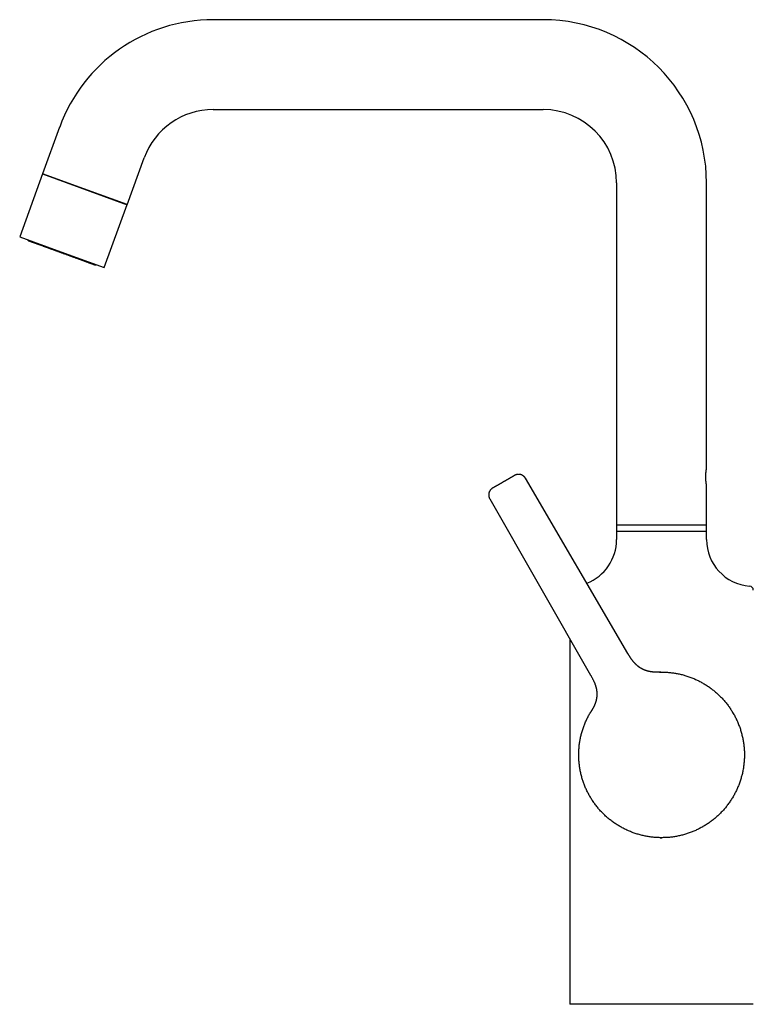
# Model space of a CAD drawing. Header units: millimetres. Extents: x 8 to 706, y 12 to 682.
# Tile 2 of 27: x 27 to 213, y 433 to 682. Entities that reach past the tile are written whole.
import ezdxf

# ---------------------------------------------------------------- set-up
doc = ezdxf.new("R2010")
doc.units = ezdxf.units.MM

msp = doc.modelspace()

# ---------------------------------------------------------------- linework, layer by layer
at = {"color": 7, "linetype": 'Continuous', "lineweight": 30}
for p, q in [((159.96, 682.22), (76.3, 682.22)), ((76.3, 659.42), (159.96, 659.42)), ((37.39, 654.98), (33.07, 643.1)), ((54.49, 635.3), (58.82, 647.18)), ((33.08, 643.13), (27.26, 627.15)), ((33.07, 643.1), (54.49, 635.3)), ((43.49, 639.34), (33.08, 643.13)), ((54.5, 635.33), (43.49, 639.34)), ((178.56, 640.82), (178.56, 552.55)), ((201.36, 568.37), (201.36, 640.82)), ((48.69, 619.35), (54.5, 635.33)), ((27.26, 627.15), (37.68, 623.36)), ((37.68, 623.36), (48.69, 619.35)), ((181.44, 521.48), (155.46, 565.93)), ((201.36, 552.55), (201.36, 564.17)), ((146.41, 560.71), (171.97, 516.01)), ((178.56, 554.03), (178.56, 550.38)), ((178.56, 552.55), (201.36, 552.55)), ((201.36, 550.38), (201.36, 554.03)), ((166.71, 525.2), (166.71, 432.53)), ((189.61, 516.77), (189.44, 516.77)), ((189.44, 516.77), (189.6, 516.77)), ((189.74, 516.78), (189.61, 516.77)), ((198.36, 515.03), (198.37, 515.02)), ((172.03, 506.7), (171.92, 506.53)), ((171.96, 506.58), (172.03, 506.7)), ((181.57, 476.53), (181.56, 476.53)), ((189.62, 474.78), (189.96, 474.78)), ((189.96, 474.78), (190.04, 474.78))]:
    msp.add_line(p, q, dxfattribs=at)
at = {"color": 7, "linetype": 'Continuous', "lineweight": 30, "flags": 128}
for points in [[(208.18, 506.23), (208.15, 506.28), (208.03, 506.49)], [(171.77, 485.29), (171.78, 485.28), (171.94, 485.01)], [(200.27, 477.48), (200.46, 477.59), (200.51, 477.62)]]:
    msp.add_lwpolyline(points, dxfattribs=at)
at = {"color": 7, "linetype": 'Continuous', "lineweight": 30}
for centre, radius, start, end in [((76.3, 640.82), 41.4, 90, 160), ((159.96, 640.82), 41.4, 0, 90), ((76.3, 640.82), 18.6, 90, 160), ((159.96, 640.82), 18.6, 0, 90), ((166.71, 550.38), 11.85, 291.2374, 360), ((213.21, 550.38), 11.85, 180, 265.5367), ((212.21, 537.57), 1, 0, 85.5367)]:
    msp.add_arc(centre, radius, start, end, dxfattribs=at)
for points, knots in [([(29.27, 626.42), (29.27, 626.42), (29.28, 626.41), (29.28, 626.39), (29.3, 626.35), (29.32, 626.32), (29.34, 626.3), (29.35, 626.28), (29.36, 626.27), (29.38, 626.26), (29.39, 626.24), (29.41, 626.23), (29.43, 626.22), (29.45, 626.2), (29.48, 626.18), (29.5, 626.18), (29.52, 626.17)], [0, 0, 0, 0, 0.017165, 0.073137, 0.12894, 0.240277, 0.29591, 0.324274, 0.357852, 0.399952, 0.452078, 0.514989, 0.589081, 0.705597, 0.842563, 1, 1, 1, 1]), ([(29.52, 626.17), (29.51, 626.17), (29.51, 626.17), (29.52, 626.17), (29.54, 626.16), (29.57, 626.15), (29.61, 626.14), (29.66, 626.12), (29.73, 626.09), (29.8, 626.07), (29.88, 626.04), (29.97, 626.01), (30.07, 625.97), (30.18, 625.93), (30.31, 625.88), (30.44, 625.83), (30.59, 625.78), (30.74, 625.72), (30.91, 625.67), (31.07, 625.6), (31.25, 625.54), (31.43, 625.48), (31.62, 625.41), (31.82, 625.33), (32.03, 625.26), (32.25, 625.18), (32.48, 625.09), (32.72, 625), (32.97, 624.92), (33.22, 624.82), (33.46, 624.73), (33.71, 624.64), (33.97, 624.55), (34.23, 624.46), (34.49, 624.36), (34.77, 624.26), (35.06, 624.15), (35.35, 624.05), (35.65, 623.94), (35.95, 623.83), (36.24, 623.72), (36.53, 623.62), (36.82, 623.51), (37.11, 623.41), (37.4, 623.3), (37.59, 623.23), (37.69, 623.2)], [0, 0, 0, 0, 0.023352, 0.046659, 0.069951, 0.093261, 0.116619, 0.139998, 0.161985, 0.18395, 0.205918, 0.227915, 0.249969, 0.273328, 0.29664, 0.319938, 0.343251, 0.366612, 0.390001, 0.412, 0.433971, 0.455939, 0.477933, 0.499976, 0.523344, 0.54666, 0.569956, 0.593264, 0.616615, 0.639997, 0.661992, 0.683962, 0.705931, 0.727927, 0.749976, 0.773328, 0.796639, 0.819941, 0.843265, 0.866641, 0.890017, 0.911995, 0.933956, 0.955927, 0.977933, 1, 1, 1, 1]), ([(37.69, 623.2), (37.79, 623.16), (38, 623.08), (38.31, 622.97), (38.61, 622.86), (38.92, 622.75), (39.23, 622.64), (39.52, 622.53), (39.81, 622.42), (40.1, 622.32), (40.38, 622.22), (40.65, 622.12), (40.93, 622.02), (41.21, 621.91), (41.49, 621.81), (41.77, 621.71), (42.04, 621.61), (42.31, 621.52), (42.56, 621.42), (42.81, 621.33), (43.04, 621.25), (43.27, 621.17), (43.49, 621.09), (43.71, 621.01), (43.92, 620.93), (44.14, 620.85), (44.34, 620.78), (44.53, 620.71), (44.72, 620.64), (44.89, 620.57), (45.06, 620.52), (45.21, 620.46), (45.35, 620.41), (45.48, 620.36), (45.6, 620.32), (45.72, 620.27), (45.83, 620.23), (45.93, 620.2), (46.02, 620.16), (46.1, 620.14), (46.17, 620.11), (46.22, 620.09), (46.26, 620.08), (46.3, 620.06), (46.32, 620.06), (46.33, 620.05), (46.33, 620.05)], [0, 0, 0, 0, 0.023391, 0.04672, 0.070018, 0.093316, 0.116645, 0.140028, 0.162038, 0.184016, 0.205989, 0.227983, 0.250024, 0.273385, 0.296698, 0.319995, 0.343308, 0.366668, 0.390046, 0.412035, 0.434, 0.455969, 0.477968, 0.500023, 0.523379, 0.546689, 0.569986, 0.593301, 0.616665, 0.640053, 0.662049, 0.684019, 0.705988, 0.727984, 0.750031, 0.773396, 0.796711, 0.820006, 0.843313, 0.866664, 0.890045, 0.912038, 0.934004, 0.955969, 0.977959, 1, 1, 1, 1]), ([(46.33, 620.05), (46.34, 620.05), (46.36, 620.04), (46.38, 620.04), (46.4, 620.03), (46.42, 620.03), (46.44, 620.03), (46.45, 620.03), (46.46, 620.03), (46.47, 620.03), (46.48, 620.03), (46.49, 620.03), (46.51, 620.03), (46.54, 620.03), (46.57, 620.04), (46.61, 620.05), (46.64, 620.06), (46.66, 620.07), (46.68, 620.08), (46.68, 620.08)], [0, 0, 0, 0, 0.135949, 0.253268, 0.351947, 0.432081, 0.493976, 0.538457, 0.554889, 0.568275, 0.587009, 0.605757, 0.635401, 0.688889, 0.786161, 0.839454, 0.9039, 0.9798, 1, 1, 1, 1]), ([(155.46, 565.93), (155.44, 565.97), (155.39, 566.04), (155.32, 566.15), (155.24, 566.24), (155.16, 566.33), (155.07, 566.42), (154.97, 566.5), (154.86, 566.58), (154.76, 566.64), (154.66, 566.7), (154.58, 566.74), (154.5, 566.78), (154.42, 566.8), (154.35, 566.83), (154.26, 566.86), (154.13, 566.89), (153.99, 566.91), (153.84, 566.92), (153.7, 566.93), (153.56, 566.92), (153.42, 566.9), (153.3, 566.88), (153.2, 566.85), (153.11, 566.83), (153.02, 566.8), (152.94, 566.76), (152.89, 566.74), (152.85, 566.72), (152.83, 566.71), (152.8, 566.69), (152.77, 566.68), (152.75, 566.66), (152.73, 566.66)], [0, 0, 0, 0, 0.041429, 0.082034, 0.121642, 0.160086, 0.197215, 0.241565, 0.283411, 0.322557, 0.358843, 0.388823, 0.416337, 0.441335, 0.464969, 0.48889, 0.536673, 0.585408, 0.63041, 0.675948, 0.721585, 0.765133, 0.806174, 0.838467, 0.86907, 0.899019, 0.924068, 0.949136, 0.957103, 0.965115, 0.973926, 0.985514, 1, 1, 1, 1]), ([(201.36, 564.17), (201.36, 564.17), (201.36, 564.17), (201.36, 564.18), (201.36, 564.19), (201.36, 564.2), (201.36, 564.21), (201.35, 564.23), (201.35, 564.25), (201.34, 564.28), (201.34, 564.31), (201.33, 564.34), (201.33, 564.38), (201.32, 564.42), (201.31, 564.46), (201.31, 564.51), (201.3, 564.55), (201.29, 564.61), (201.28, 564.66), (201.28, 564.72), (201.27, 564.78), (201.26, 564.84), (201.25, 564.91), (201.24, 564.98), (201.24, 565.05), (201.23, 565.12), (201.22, 565.2), (201.21, 565.27), (201.21, 565.35), (201.2, 565.43), (201.19, 565.52), (201.19, 565.6), (201.18, 565.68), (201.18, 565.77), (201.18, 565.86), (201.17, 565.95), (201.17, 566.03), (201.17, 566.12), (201.17, 566.21), (201.17, 566.29), (201.17, 566.38), (201.17, 566.47), (201.17, 566.56), (201.17, 566.65), (201.18, 566.73), (201.18, 566.82), (201.19, 566.9), (201.19, 566.98), (201.2, 567.06), (201.2, 567.14), (201.21, 567.22), (201.22, 567.3), (201.22, 567.37), (201.23, 567.45), (201.24, 567.52), (201.25, 567.59), (201.25, 567.65), (201.26, 567.72), (201.27, 567.78), (201.28, 567.84), (201.29, 567.9), (201.29, 567.95), (201.3, 568.01), (201.31, 568.05), (201.32, 568.1), (201.32, 568.14), (201.33, 568.18), (201.34, 568.22), (201.34, 568.25), (201.35, 568.28), (201.35, 568.3), (201.35, 568.32), (201.36, 568.34), (201.36, 568.35), (201.36, 568.36), (201.36, 568.37), (201.36, 568.37), (201.36, 568.37), (201.36, 568.37)], [0, 0, 0, 0, 0.0097015, 0.0232925, 0.0368835, 0.049838, 0.0627925, 0.0758365, 0.0888805, 0.1022053, 0.1155301, 0.1289511, 0.1423721, 0.1554079, 0.1684437, 0.1815681, 0.1946925, 0.2080943, 0.221496, 0.2349929, 0.2484898, 0.2617133, 0.2749367, 0.2882514, 0.3015662, 0.3151696, 0.3287731, 0.3424769, 0.3561808, 0.3694111, 0.3826413, 0.3959655, 0.4092896, 0.4229121, 0.4365346, 0.4502613, 0.463988, 0.4770252, 0.4900624, 0.5031917, 0.5163209, 0.5297403, 0.5431597, 0.5566792, 0.5701988, 0.5831464, 0.596094, 0.6091303, 0.6221666, 0.6354803, 0.6487941, 0.6622028, 0.6756114, 0.6887099, 0.7018084, 0.714996, 0.7281836, 0.7416509, 0.7551182, 0.7686819, 0.7822456, 0.7955018, 0.808758, 0.8221067, 0.8354553, 0.8490974, 0.8627394, 0.8764837, 0.8902281, 0.9034049, 0.9165817, 0.9298522, 0.9431227, 0.9566906, 0.9702584, 0.9839297, 0.997601, 1, 1, 1, 1]), ([(149.91, 565.03), (149.86, 565), (149.75, 564.94), (149.6, 564.85), (149.44, 564.76), (149.29, 564.67), (149.14, 564.58), (148.99, 564.5), (148.84, 564.41), (148.7, 564.33), (148.56, 564.25), (148.43, 564.17), (148.3, 564.1), (148.17, 564.03), (148.06, 563.96), (147.95, 563.89), (147.84, 563.83), (147.74, 563.78), (147.65, 563.72), (147.56, 563.67), (147.49, 563.63), (147.42, 563.59), (147.35, 563.55), (147.3, 563.52), (147.25, 563.49), (147.21, 563.47), (147.18, 563.45), (147.16, 563.44), (147.15, 563.43), (147.15, 563.43), (147.14, 563.43)], [0, 0, 0, 0, 0.03547, 0.071046, 0.106845, 0.142737, 0.178427, 0.214137, 0.249975, 0.28645, 0.322487, 0.358194, 0.393684, 0.429069, 0.464465, 0.499986, 0.535558, 0.570989, 0.606393, 0.641885, 0.677578, 0.713584, 0.750013, 0.786487, 0.822522, 0.858227, 0.893713, 0.929094, 0.964485, 1, 1, 1, 1]), ([(152.73, 566.66), (152.73, 566.66), (152.73, 566.66), (152.71, 566.65), (152.69, 566.63), (152.66, 566.61), (152.62, 566.59), (152.57, 566.56), (152.51, 566.53), (152.45, 566.49), (152.37, 566.45), (152.29, 566.4), (152.2, 566.35), (152.11, 566.3), (152.01, 566.24), (151.9, 566.18), (151.78, 566.11), (151.66, 566.04), (151.54, 565.97), (151.4, 565.89), (151.27, 565.81), (151.13, 565.73), (150.98, 565.65), (150.83, 565.56), (150.68, 565.47), (150.53, 565.38), (150.37, 565.3), (150.22, 565.21), (150.06, 565.12), (149.96, 565.06), (149.91, 565.03)], [0, 0, 0, 0, 0.035481, 0.071058, 0.106849, 0.142735, 0.178431, 0.21415, 0.250001, 0.285936, 0.321674, 0.357322, 0.393212, 0.429059, 0.464625, 0.500031, 0.535517, 0.571094, 0.606883, 0.642761, 0.678446, 0.714154, 0.749996, 0.786458, 0.822484, 0.858183, 0.893669, 0.929056, 0.964461, 1, 1, 1, 1]), ([(147.14, 563.43), (147.13, 563.42), (147.11, 563.41), (147.08, 563.39), (147.06, 563.38), (147.04, 563.37), (147.02, 563.35), (147, 563.34), (146.96, 563.31), (146.89, 563.26), (146.81, 563.19), (146.74, 563.13), (146.67, 563.05), (146.59, 562.96), (146.5, 562.85), (146.43, 562.73), (146.36, 562.6), (146.3, 562.48), (146.25, 562.35), (146.22, 562.23), (146.19, 562.13), (146.17, 562.04), (146.16, 561.96), (146.15, 561.87), (146.14, 561.78), (146.14, 561.67), (146.15, 561.55), (146.16, 561.41), (146.18, 561.29), (146.21, 561.17), (146.25, 561.05), (146.29, 560.93), (146.35, 560.82), (146.39, 560.74), (146.41, 560.71)], [0, 0, 0, 0, 0.013313, 0.024217, 0.032728, 0.040024, 0.047283, 0.054505, 0.061688, 0.101008, 0.130954, 0.161554, 0.193845, 0.234883, 0.278428, 0.324062, 0.369595, 0.414594, 0.456001, 0.49674, 0.536725, 0.559935, 0.584599, 0.61169, 0.641157, 0.677444, 0.71659, 0.758437, 0.802787, 0.839916, 0.87836, 0.917967, 0.958572, 1, 1, 1, 1]), ([(189.96, 554.03), (189.84, 554.03), (189.61, 554.03), (189.25, 554.03), (188.89, 554.03), (188.53, 554.03), (188.18, 554.03), (187.83, 554.03), (187.46, 554.03), (187.09, 554.03), (186.71, 554.03), (186.34, 554.03), (185.97, 554.03), (185.61, 554.03), (185.27, 554.03), (184.95, 554.03), (184.63, 554.03), (184.31, 554.03), (184.01, 554.03), (183.7, 554.03), (183.4, 554.03), (183.09, 554.03), (182.78, 554.03), (182.48, 554.03), (182.18, 554.03), (181.91, 554.03), (181.65, 554.03), (181.41, 554.03), (181.18, 554.03), (180.95, 554.03), (180.74, 554.03), (180.53, 554.03), (180.33, 554.03), (180.13, 554.03), (179.94, 554.03), (179.76, 554.03), (179.59, 554.03), (179.43, 554.03), (179.3, 554.03), (179.18, 554.03), (179.07, 554.03), (178.97, 554.03), (178.88, 554.03), (178.8, 554.03), (178.73, 554.03), (178.67, 554.03), (178.62, 554.03), (178.59, 554.03), (178.57, 554.03), (178.57, 554.03), (178.56, 554.03)], [0, 0, 0, 0, 0.02, 0.04, 0.06, 0.08, 0.1, 0.12, 0.140001, 0.162, 0.184, 0.206, 0.228, 0.25, 0.27, 0.29, 0.31, 0.33, 0.35, 0.37, 0.390001, 0.412, 0.434, 0.456, 0.478, 0.5, 0.52, 0.54, 0.56, 0.58, 0.6, 0.62, 0.640001, 0.662, 0.684, 0.706, 0.728, 0.75, 0.77, 0.79, 0.81, 0.83, 0.85, 0.87, 0.890001, 0.912, 0.934, 0.956, 0.978, 1, 1, 1, 1]), ([(201.36, 554.03), (201.36, 554.03), (201.36, 554.03), (201.34, 554.03), (201.32, 554.03), (201.28, 554.03), (201.23, 554.03), (201.16, 554.03), (201.09, 554.03), (201, 554.03), (200.89, 554.03), (200.77, 554.03), (200.64, 554.03), (200.5, 554.03), (200.36, 554.03), (200.2, 554.03), (200.04, 554.03), (199.87, 554.03), (199.69, 554.03), (199.49, 554.03), (199.29, 554.03), (199.06, 554.03), (198.82, 554.03), (198.56, 554.03), (198.3, 554.03), (198.03, 554.03), (197.77, 554.03), (197.5, 554.03), (197.23, 554.03), (196.95, 554.03), (196.67, 554.03), (196.37, 554.03), (196.06, 554.03), (195.74, 554.03), (195.39, 554.03), (195.04, 554.03), (194.69, 554.03), (194.34, 554.03), (193.99, 554.03), (193.66, 554.03), (193.32, 554.03), (192.97, 554.03), (192.63, 554.03), (192.28, 554.03), (191.91, 554.03), (191.54, 554.03), (191.14, 554.03), (190.75, 554.03), (190.36, 554.03), (190.1, 554.03), (189.96, 554.03)], [0, 0, 0, 0, 0.02, 0.04, 0.06, 0.08, 0.1, 0.12, 0.140001, 0.162, 0.184, 0.206, 0.228, 0.25, 0.27, 0.29, 0.31, 0.33, 0.35, 0.37, 0.390001, 0.412, 0.434, 0.456, 0.478, 0.5, 0.52, 0.54, 0.56, 0.58, 0.6, 0.62, 0.640001, 0.662, 0.684, 0.706, 0.728, 0.75, 0.77, 0.79, 0.81, 0.83, 0.85, 0.87, 0.890001, 0.912, 0.934, 0.956, 0.978, 1, 1, 1, 1]), ([(189.44, 516.77), (189.44, 516.77), (189.44, 516.77), (189.43, 516.77), (189.42, 516.77), (189.42, 516.77), (189.41, 516.77), (189.41, 516.77), (189.4, 516.77), (189.4, 516.77), (189.39, 516.77), (189.38, 516.77), (189.38, 516.77), (189.37, 516.77), (189.37, 516.77), (189.36, 516.77), (189.35, 516.77), (189.35, 516.77), (189.34, 516.77), (189.33, 516.77), (189.33, 516.77), (189.32, 516.77), (189.31, 516.77), (189.31, 516.77), (189.3, 516.77), (189.29, 516.77), (189.28, 516.77), (189.26, 516.77), (189.24, 516.77), (189.21, 516.77), (189.18, 516.76), (189.14, 516.76), (189.1, 516.76), (189.04, 516.76), (188.99, 516.76), (188.94, 516.76), (188.89, 516.76), (188.85, 516.76), (188.8, 516.76), (188.76, 516.76), (188.73, 516.76), (188.7, 516.76), (188.67, 516.76), (188.64, 516.76), (188.59, 516.76), (188.51, 516.76), (188.43, 516.76), (188.34, 516.76), (188.25, 516.77), (188.17, 516.77), (188.08, 516.77), (187.99, 516.78), (187.9, 516.78), (187.8, 516.79), (187.7, 516.8), (187.59, 516.81), (187.48, 516.82), (187.38, 516.84), (187.28, 516.85), (187.17, 516.87), (187.08, 516.88), (187, 516.9), (186.93, 516.91), (186.88, 516.92), (186.85, 516.93), (186.82, 516.93), (186.79, 516.94), (186.76, 516.94), (186.72, 516.95), (186.68, 516.96), (186.62, 516.98), (186.55, 516.99), (186.47, 517.01), (186.38, 517.04), (186.29, 517.06), (186.2, 517.09), (186.12, 517.11), (186.05, 517.13), (185.99, 517.16), (185.94, 517.17), (185.88, 517.19), (185.83, 517.21), (185.79, 517.23), (185.74, 517.25), (185.7, 517.26), (185.66, 517.28), (185.61, 517.3), (185.57, 517.32), (185.52, 517.34), (185.46, 517.36), (185.39, 517.39), (185.3, 517.43), (185.21, 517.48), (185.12, 517.52), (185.03, 517.57), (184.93, 517.62), (184.84, 517.68), (184.75, 517.73), (184.66, 517.78), (184.57, 517.84), (184.49, 517.89), (184.41, 517.94), (184.34, 518), (184.27, 518.04), (184.22, 518.08), (184.17, 518.11), (184.14, 518.14), (184.11, 518.16), (184.08, 518.18), (184.06, 518.2), (184.02, 518.23), (183.99, 518.26), (183.94, 518.29), (183.89, 518.34), (183.83, 518.39), (183.77, 518.44), (183.71, 518.49), (183.62, 518.57), (183.51, 518.68), (183.37, 518.81), (183.24, 518.94), (183.1, 519.09), (182.98, 519.23), (182.87, 519.36), (182.77, 519.47), (182.69, 519.58), (182.61, 519.68), (182.55, 519.76), (182.5, 519.82), (182.47, 519.87), (182.43, 519.92), (182.4, 519.96), (182.37, 520), (182.34, 520.04), (182.31, 520.09), (182.27, 520.15), (182.23, 520.21), (182.17, 520.29), (182.12, 520.37), (182.06, 520.47), (181.99, 520.57), (181.92, 520.68), (181.85, 520.8), (181.77, 520.93), (181.69, 521.06), (181.61, 521.19), (181.53, 521.33), (181.47, 521.43), (181.44, 521.48)], [0, 0, 0, 0, 0.018468, 0.0361475, 0.0530381, 0.0691398, 0.0844523, 0.0989758, 0.1127101, 0.1246067, 0.1358404, 0.1464113, 0.1563196, 0.1655655, 0.1741491, 0.1830999, 0.1911963, 0.1984389, 0.2048283, 0.2103654, 0.2150512, 0.2188873, 0.2218766, 0.2240246, 0.2254123, 0.2269162, 0.2288028, 0.2319417, 0.2357727, 0.2402797, 0.2451964, 0.250428, 0.257754, 0.2656164, 0.2740122, 0.28078, 0.2878538, 0.2947166, 0.3007958, 0.3060995, 0.3097302, 0.3128965, 0.3157002, 0.3188112, 0.322367, 0.3299105, 0.3377642, 0.3455545, 0.3532769, 0.3609271, 0.3685017, 0.3759972, 0.3841746, 0.3924942, 0.4010185, 0.4097665, 0.4187583, 0.4260993, 0.433619, 0.4413288, 0.4491721, 0.4546706, 0.4593075, 0.4630837, 0.466, 0.4674317, 0.4692051, 0.4713922, 0.4742158, 0.4777095, 0.4818745, 0.4867125, 0.4922256, 0.499788, 0.5067852, 0.5132427, 0.5191889, 0.5246558, 0.5296808, 0.5343292, 0.5386452, 0.5426444, 0.5463473, 0.5497801, 0.5529763, 0.5563528, 0.5595924, 0.5630693, 0.5668838, 0.5710535, 0.5770743, 0.5837553, 0.5911175, 0.5982811, 0.6060117, 0.6141136, 0.6220544, 0.6298037, 0.6373595, 0.6448518, 0.6521394, 0.6592204, 0.6660932, 0.6726429, 0.6771574, 0.6810586, 0.6843468, 0.6870226, 0.6891536, 0.6917333, 0.6946785, 0.698327, 0.7026768, 0.7077253, 0.7133602, 0.7195626, 0.7259303, 0.7324182, 0.74599, 0.7600227, 0.7744873, 0.7893515, 0.8045791, 0.8161834, 0.8269417, 0.8368713, 0.8459898, 0.8543142, 0.8588893, 0.8631935, 0.8672299, 0.8710017, 0.8745118, 0.8781036, 0.8823148, 0.8873453, 0.8931769, 0.899788, 0.9071533, 0.915244, 0.9240273, 0.9334657, 0.9435165, 0.9541302, 0.9650462, 0.9763844, 0.9880668, 1, 1, 1, 1]), ([(171.97, 516.01), (172.01, 515.94), (172.08, 515.8), (172.2, 515.6), (172.31, 515.39), (172.42, 515.19), (172.53, 514.98), (172.63, 514.77), (172.73, 514.57), (172.83, 514.35), (172.92, 514.14), (173.01, 513.93), (173.08, 513.73), (173.15, 513.54), (173.21, 513.37), (173.25, 513.21), (173.3, 513.06), (173.34, 512.91), (173.37, 512.77), (173.4, 512.64), (173.43, 512.52), (173.45, 512.39), (173.47, 512.27), (173.49, 512.16), (173.5, 512.06), (173.51, 511.98), (173.52, 511.93), (173.52, 511.89), (173.52, 511.86), (173.53, 511.84), (173.53, 511.82), (173.53, 511.8), (173.53, 511.77), (173.54, 511.73), (173.54, 511.68), (173.55, 511.63), (173.55, 511.56), (173.55, 511.49), (173.56, 511.39), (173.56, 511.28), (173.56, 511.17), (173.56, 511.04), (173.55, 510.91), (173.55, 510.8), (173.54, 510.7), (173.53, 510.62), (173.53, 510.54), (173.52, 510.47), (173.51, 510.42), (173.51, 510.37), (173.5, 510.33), (173.5, 510.31), (173.5, 510.29), (173.5, 510.27), (173.49, 510.26), (173.49, 510.26), (173.49, 510.26), (173.49, 510.25), (173.49, 510.24), (173.49, 510.23), (173.49, 510.21), (173.48, 510.18), (173.48, 510.15), (173.47, 510.11), (173.46, 510.07), (173.45, 510.01), (173.44, 509.96), (173.43, 509.89), (173.42, 509.83), (173.4, 509.76), (173.39, 509.7), (173.37, 509.63), (173.36, 509.56), (173.33, 509.48), (173.31, 509.39), (173.29, 509.31), (173.26, 509.23), (173.24, 509.15), (173.21, 509.06), (173.19, 509), (173.17, 508.95), (173.16, 508.92), (173.16, 508.9), (173.15, 508.89), (173.14, 508.87), (173.14, 508.85), (173.13, 508.83), (173.12, 508.8), (173.1, 508.76), (173.08, 508.7), (173.06, 508.64), (173.02, 508.56), (172.99, 508.48), (172.96, 508.4), (172.92, 508.33), (172.89, 508.25), (172.85, 508.17), (172.81, 508.09), (172.78, 508.01), (172.74, 507.94), (172.7, 507.87), (172.67, 507.8), (172.64, 507.74), (172.6, 507.68), (172.57, 507.62), (172.54, 507.56), (172.51, 507.51), (172.47, 507.44), (172.44, 507.38), (172.41, 507.33), (172.39, 507.3), (172.38, 507.28), (172.37, 507.26), (172.36, 507.24), (172.34, 507.22), (172.33, 507.19), (172.3, 507.16), (172.28, 507.12), (172.25, 507.07), (172.23, 507.03), (172.21, 507), (172.19, 506.97), (172.17, 506.94), (172.16, 506.92), (172.15, 506.91), (172.15, 506.89), (172.14, 506.88), (172.13, 506.87), (172.13, 506.86), (172.12, 506.85), (172.12, 506.84), (172.11, 506.84), (172.11, 506.83), (172.11, 506.83), (172.1, 506.82), (172.1, 506.82), (172.1, 506.81), (172.09, 506.81), (172.09, 506.8), (172.09, 506.8), (172.08, 506.79), (172.08, 506.78), (172.08, 506.78), (172.07, 506.77), (172.07, 506.77), (172.06, 506.76), (172.06, 506.75), (172.06, 506.75), (172.05, 506.74), (172.05, 506.73), (172.04, 506.73), (172.04, 506.72), (172.04, 506.71), (172.03, 506.71), (172.03, 506.7), (172.03, 506.7)], [0, 0, 0, 0, 0.01636, 0.032944, 0.049604, 0.066221, 0.082703, 0.098977, 0.11498, 0.132198, 0.148949, 0.165172, 0.18081, 0.195808, 0.208839, 0.221256, 0.233023, 0.244113, 0.254594, 0.264542, 0.273941, 0.283632, 0.292633, 0.300934, 0.308527, 0.315407, 0.318402, 0.321009, 0.323151, 0.324828, 0.32604, 0.327379, 0.329508, 0.332428, 0.336126, 0.340318, 0.344895, 0.349856, 0.357128, 0.365091, 0.373738, 0.383063, 0.393045, 0.400607, 0.407453, 0.413594, 0.419045, 0.423825, 0.427754, 0.431132, 0.434, 0.435857, 0.437506, 0.439006, 0.440435, 0.441852, 0.442506, 0.443139, 0.443783, 0.444467, 0.446046, 0.448011, 0.450431, 0.45334, 0.456755, 0.460686, 0.465137, 0.47011, 0.475506, 0.480762, 0.485794, 0.490611, 0.495223, 0.502205, 0.50875, 0.514927, 0.520792, 0.52635, 0.532876, 0.53894, 0.541719, 0.543901, 0.545352, 0.546269, 0.547253, 0.548531, 0.550104, 0.551971, 0.5555, 0.559752, 0.564722, 0.570921, 0.577198, 0.583275, 0.589172, 0.594908, 0.601884, 0.60868, 0.615338, 0.621895, 0.629316, 0.636713, 0.644095, 0.651272, 0.65821, 0.664903, 0.671347, 0.679386, 0.686974, 0.693889, 0.696046, 0.698286, 0.700996, 0.704195, 0.707885, 0.71207, 0.716377, 0.72438, 0.73163, 0.738122, 0.743854, 0.748824, 0.75303, 0.756474, 0.759154, 0.761641, 0.763812, 0.765898, 0.767901, 0.76982, 0.771655, 0.772541, 0.773805, 0.775876, 0.778763, 0.782471, 0.787, 0.792353, 0.798529, 0.80553, 0.813355, 0.822006, 0.831482, 0.841357, 0.851992, 0.86339, 0.87555, 0.888471, 0.902155, 0.916601, 0.933372, 0.951065, 0.96968, 0.989217, 1, 1, 1, 1]), ([(189.43, 516.77), (189.43, 516.77), (189.43, 516.77), (189.44, 516.77), (189.46, 516.77), (189.48, 516.77), (189.5, 516.77), (189.52, 516.77), (189.53, 516.77), (189.54, 516.77), (189.55, 516.77), (189.55, 516.77), (189.55, 516.77)], [0, 0, 0, 0, 0.01691, 0.042356, 0.167016, 0.296201, 0.448509, 0.606683, 0.770733, 0.940668, 0.991633, 1, 1, 1, 1]), ([(189.61, 516.77), (189.61, 516.77), (189.61, 516.77), (189.6, 516.77), (189.6, 516.77)], [0, 0, 0, 0, 0.488583, 1, 1, 1, 1]), ([(189.61, 516.77), (189.79, 516.78), (190.13, 516.78), (190.66, 516.77), (191.18, 516.74), (191.7, 516.71), (192.22, 516.66), (192.72, 516.6), (193.22, 516.53), (193.7, 516.44), (194.19, 516.35), (194.67, 516.25), (195.15, 516.13), (195.65, 516), (196.15, 515.85), (196.64, 515.69), (197.14, 515.52), (197.62, 515.33), (198.1, 515.14), (198.56, 514.94), (199, 514.73), (199.45, 514.52), (199.88, 514.29), (200.32, 514.05), (200.76, 513.79), (201.21, 513.52), (201.64, 513.23), (202.07, 512.94), (202.5, 512.63), (202.9, 512.32), (203.29, 512.01), (203.67, 511.69), (204.04, 511.37), (204.4, 511.03), (204.76, 510.68), (205.12, 510.32), (205.47, 509.94), (205.82, 509.55), (206.16, 509.15), (206.48, 508.74), (206.8, 508.34), (207.09, 507.93), (207.37, 507.53), (207.64, 507.12), (207.9, 506.7), (208.07, 506.42), (208.15, 506.28)], [0, 0, 0, 0, 0.023333, 0.046667, 0.07, 0.093333, 0.116667, 0.14, 0.162, 0.184, 0.206, 0.228, 0.25, 0.273333, 0.296667, 0.32, 0.343333, 0.366667, 0.39, 0.412, 0.434, 0.456, 0.478, 0.5, 0.523333, 0.546667, 0.57, 0.593333, 0.616667, 0.64, 0.662, 0.684, 0.706, 0.728, 0.75, 0.773333, 0.796667, 0.82, 0.843333, 0.866667, 0.89, 0.912, 0.934, 0.956, 0.978, 1, 1, 1, 1]), ([(171.78, 485.28), (171.69, 485.43), (171.52, 485.73), (171.28, 486.19), (171.04, 486.66), (170.82, 487.13), (170.62, 487.61), (170.42, 488.08), (170.24, 488.55), (170.08, 489.01), (169.93, 489.48), (169.79, 489.95), (169.65, 490.44), (169.53, 490.93), (169.41, 491.44), (169.31, 491.95), (169.22, 492.47), (169.15, 492.98), (169.09, 493.49), (169.04, 493.99), (169, 494.48), (168.98, 494.97), (168.96, 495.46), (168.96, 495.96), (168.97, 496.47), (169, 496.99), (169.03, 497.51), (169.08, 498.03), (169.15, 498.55), (169.22, 499.06), (169.3, 499.55), (169.4, 500.03), (169.5, 500.51), (169.62, 500.99), (169.75, 501.48), (169.89, 501.97), (170.05, 502.46), (170.23, 502.96), (170.41, 503.44), (170.61, 503.93), (170.81, 504.39), (171.02, 504.85), (171.24, 505.29), (171.47, 505.73), (171.71, 506.16), (171.87, 506.44), (171.96, 506.58)], [0, 0, 0, 0, 0.023333, 0.046667, 0.07, 0.093333, 0.116667, 0.14, 0.162, 0.184, 0.206, 0.228, 0.25, 0.273333, 0.296667, 0.32, 0.343333, 0.366667, 0.39, 0.412, 0.434, 0.456, 0.478, 0.5, 0.523333, 0.546667, 0.57, 0.593333, 0.616667, 0.64, 0.662, 0.684, 0.706, 0.728, 0.75, 0.773333, 0.796667, 0.82, 0.843333, 0.866667, 0.89, 0.912, 0.934, 0.956, 0.978, 1, 1, 1, 1]), ([(208.15, 506.28), (208.24, 506.13), (208.41, 505.83), (208.65, 505.37), (208.88, 504.91), (209.1, 504.44), (209.3, 503.97), (209.5, 503.49), (209.68, 503.02), (209.85, 502.54), (210.01, 502.05), (210.15, 501.56), (210.29, 501.06), (210.41, 500.56), (210.53, 500.05), (210.63, 499.54), (210.71, 499.03), (210.79, 498.52), (210.85, 498), (210.9, 497.49), (210.93, 496.97), (210.96, 496.46), (210.97, 495.94), (210.96, 495.43), (210.95, 494.92), (210.92, 494.42), (210.88, 493.91), (210.83, 493.39), (210.77, 492.88), (210.69, 492.37), (210.6, 491.86), (210.49, 491.35), (210.38, 490.84), (210.25, 490.34), (210.11, 489.84), (209.96, 489.35), (209.79, 488.86), (209.62, 488.37), (209.43, 487.89), (209.23, 487.42), (209.02, 486.96), (208.81, 486.5), (208.57, 486.04), (208.33, 485.59), (208.07, 485.14), (207.81, 484.7), (207.53, 484.26), (207.24, 483.83), (206.94, 483.41), (206.63, 482.99), (206.31, 482.59), (205.98, 482.19), (205.64, 481.8), (205.29, 481.41), (204.93, 481.04), (204.57, 480.68), (204.2, 480.34), (203.82, 480), (203.43, 479.66), (203.03, 479.34), (202.62, 479.02), (202.21, 478.71), (201.78, 478.42), (201.35, 478.13), (200.91, 477.85), (200.61, 477.68), (200.46, 477.59)], [0, 0, 0, 0, 0.01568, 0.03136, 0.04704, 0.06272, 0.0784, 0.0938, 0.1092, 0.1246, 0.14, 0.155714, 0.171429, 0.187143, 0.202857, 0.218571, 0.234286, 0.25, 0.26568, 0.28136, 0.29704, 0.31272, 0.3284, 0.3438, 0.3592, 0.3746, 0.39, 0.405714, 0.421429, 0.437143, 0.452857, 0.468571, 0.484286, 0.5, 0.51568, 0.53136, 0.54704, 0.56272, 0.5784, 0.5938, 0.6092, 0.6246, 0.64, 0.655714, 0.671429, 0.687143, 0.702857, 0.718571, 0.734286, 0.75, 0.76568, 0.78136, 0.79704, 0.81272, 0.8284, 0.8438, 0.8592, 0.8746, 0.89, 0.905714, 0.921429, 0.937143, 0.952857, 0.968571, 0.984286, 1, 1, 1, 1]), ([(200.46, 477.59), (200.31, 477.51), (200.01, 477.33), (199.56, 477.09), (199.09, 476.86), (198.62, 476.64), (198.15, 476.44), (197.68, 476.24), (197.21, 476.06), (196.73, 475.89), (196.24, 475.73), (195.75, 475.59), (195.25, 475.45), (194.74, 475.33), (194.24, 475.21), (193.73, 475.12), (193.22, 475.03), (192.71, 474.95), (192.19, 474.89), (191.68, 474.84), (191.16, 474.81), (190.64, 474.79), (190.13, 474.78), (189.62, 474.78), (189.11, 474.79), (188.6, 474.82), (188.09, 474.86), (187.58, 474.91), (187.07, 474.98), (186.55, 475.05), (186.04, 475.14), (185.54, 475.25), (185.03, 475.36), (184.53, 475.49), (184.03, 475.63), (183.54, 475.78), (183.05, 475.95), (182.56, 476.12), (182.08, 476.31), (181.61, 476.51), (181.15, 476.72), (180.69, 476.93), (180.23, 477.17), (179.78, 477.41), (179.33, 477.67), (178.88, 477.94), (178.45, 478.21), (178.02, 478.5), (177.59, 478.8), (177.18, 479.11), (176.77, 479.43), (176.37, 479.76), (175.98, 480.1), (175.6, 480.45), (175.23, 480.81), (174.87, 481.17), (174.52, 481.54), (174.18, 481.92), (173.85, 482.31), (173.52, 482.71), (173.21, 483.12), (172.9, 483.53), (172.6, 483.96), (172.32, 484.39), (172.04, 484.83), (171.86, 485.13), (171.78, 485.28)], [0, 0, 0, 0, 0.01568, 0.03136, 0.04704, 0.06272, 0.0784, 0.0938, 0.1092, 0.1246, 0.14, 0.155714, 0.171429, 0.187143, 0.202857, 0.218571, 0.234286, 0.25, 0.26568, 0.28136, 0.29704, 0.31272, 0.3284, 0.3438, 0.3592, 0.3746, 0.39, 0.405714, 0.421429, 0.437143, 0.452857, 0.468571, 0.484286, 0.5, 0.51568, 0.53136, 0.54704, 0.56272, 0.5784, 0.5938, 0.6092, 0.6246, 0.64, 0.655714, 0.671429, 0.687143, 0.702857, 0.718571, 0.734286, 0.75, 0.76568, 0.78136, 0.79704, 0.81272, 0.8284, 0.8438, 0.8592, 0.8746, 0.89, 0.905714, 0.921429, 0.937143, 0.952857, 0.968571, 0.984286, 1, 1, 1, 1]), ([(189.96, 432.53), (189.77, 432.53), (189.39, 432.53), (188.82, 432.53), (188.25, 432.53), (187.68, 432.53), (187.11, 432.53), (186.55, 432.53), (185.99, 432.53), (185.44, 432.53), (184.89, 432.53), (184.33, 432.53), (183.78, 432.53), (183.23, 432.53), (182.68, 432.53), (182.14, 432.53), (181.6, 432.53), (181.07, 432.53), (180.54, 432.53), (180.02, 432.53), (179.5, 432.53), (179, 432.53), (178.5, 432.53), (178.01, 432.53), (177.53, 432.53), (177.06, 432.53), (176.59, 432.53), (176.13, 432.53), (175.67, 432.53), (175.22, 432.53), (174.78, 432.53), (174.35, 432.53), (173.93, 432.53), (173.52, 432.53), (173.12, 432.53), (172.73, 432.53), (172.35, 432.53), (171.98, 432.53), (171.63, 432.53), (171.29, 432.53), (170.96, 432.53), (170.64, 432.53), (170.33, 432.53), (170.03, 432.53), (169.74, 432.53), (169.46, 432.53), (169.2, 432.53), (168.95, 432.53), (168.71, 432.53), (168.48, 432.53), (168.27, 432.53), (168.07, 432.53), (167.88, 432.53), (167.71, 432.53), (167.55, 432.53), (167.41, 432.53), (167.28, 432.53), (167.16, 432.53), (167.06, 432.53), (166.97, 432.53), (166.89, 432.53), (166.82, 432.53), (166.78, 432.53), (166.74, 432.53), (166.72, 432.53), (166.72, 432.53), (166.71, 432.53)], [0, 0, 0, 0, 0.01568, 0.03136, 0.04704, 0.06272, 0.0784, 0.0938, 0.1092, 0.1246, 0.14, 0.155714, 0.171429, 0.187143, 0.202857, 0.218571, 0.234286, 0.25, 0.26568, 0.28136, 0.29704, 0.31272, 0.3284, 0.3438, 0.3592, 0.3746, 0.39, 0.405714, 0.421429, 0.437143, 0.452857, 0.468571, 0.484286, 0.5, 0.51568, 0.53136, 0.54704, 0.56272, 0.5784, 0.5938, 0.6092, 0.6246, 0.64, 0.655714, 0.671429, 0.687143, 0.702857, 0.718571, 0.734286, 0.75, 0.76568, 0.78136, 0.79704, 0.81272, 0.8284, 0.8438, 0.8592, 0.8746, 0.89, 0.905714, 0.921429, 0.937143, 0.952857, 0.968571, 0.984286, 1, 1, 1, 1]), ([(213.21, 432.53), (213.21, 432.53), (213.21, 432.53), (213.19, 432.53), (213.15, 432.53), (213.1, 432.53), (213.04, 432.53), (212.96, 432.53), (212.87, 432.53), (212.77, 432.53), (212.66, 432.53), (212.52, 432.53), (212.38, 432.53), (212.22, 432.53), (212.05, 432.53), (211.86, 432.53), (211.66, 432.53), (211.45, 432.53), (211.22, 432.53), (210.98, 432.53), (210.73, 432.53), (210.47, 432.53), (210.19, 432.53), (209.91, 432.53), (209.61, 432.53), (209.31, 432.53), (208.99, 432.53), (208.65, 432.53), (208.3, 432.53), (207.95, 432.53), (207.58, 432.53), (207.2, 432.53), (206.81, 432.53), (206.41, 432.53), (206, 432.53), (205.58, 432.53), (205.15, 432.53), (204.71, 432.53), (204.26, 432.53), (203.81, 432.53), (203.36, 432.53), (202.89, 432.53), (202.42, 432.53), (201.93, 432.53), (201.44, 432.53), (200.94, 432.53), (200.43, 432.53), (199.91, 432.53), (199.39, 432.53), (198.86, 432.53), (198.33, 432.53), (197.79, 432.53), (197.25, 432.53), (196.71, 432.53), (196.16, 432.53), (195.61, 432.53), (195.06, 432.53), (194.51, 432.53), (193.96, 432.53), (193.4, 432.53), (192.83, 432.53), (192.26, 432.53), (191.68, 432.53), (191.11, 432.53), (190.54, 432.53), (190.16, 432.53), (189.96, 432.53)], [0, 0, 0, 0, 0.01568, 0.03136, 0.04704, 0.06272, 0.0784, 0.0938, 0.1092, 0.1246, 0.14, 0.155714, 0.171429, 0.187143, 0.202857, 0.218571, 0.234286, 0.25, 0.26568, 0.28136, 0.29704, 0.31272, 0.3284, 0.3438, 0.3592, 0.3746, 0.39, 0.405714, 0.421429, 0.437143, 0.452857, 0.468571, 0.484286, 0.5, 0.51568, 0.53136, 0.54704, 0.56272, 0.5784, 0.5938, 0.6092, 0.6246, 0.64, 0.655714, 0.671429, 0.687143, 0.702857, 0.718571, 0.734286, 0.75, 0.76568, 0.78136, 0.79704, 0.81272, 0.8284, 0.8438, 0.8592, 0.8746, 0.89, 0.905714, 0.921429, 0.937143, 0.952857, 0.968571, 0.984286, 1, 1, 1, 1])]:
    msp.add_open_spline(points, degree=3, knots=knots, dxfattribs=at)

doc.saveas('drawing.dxf')
